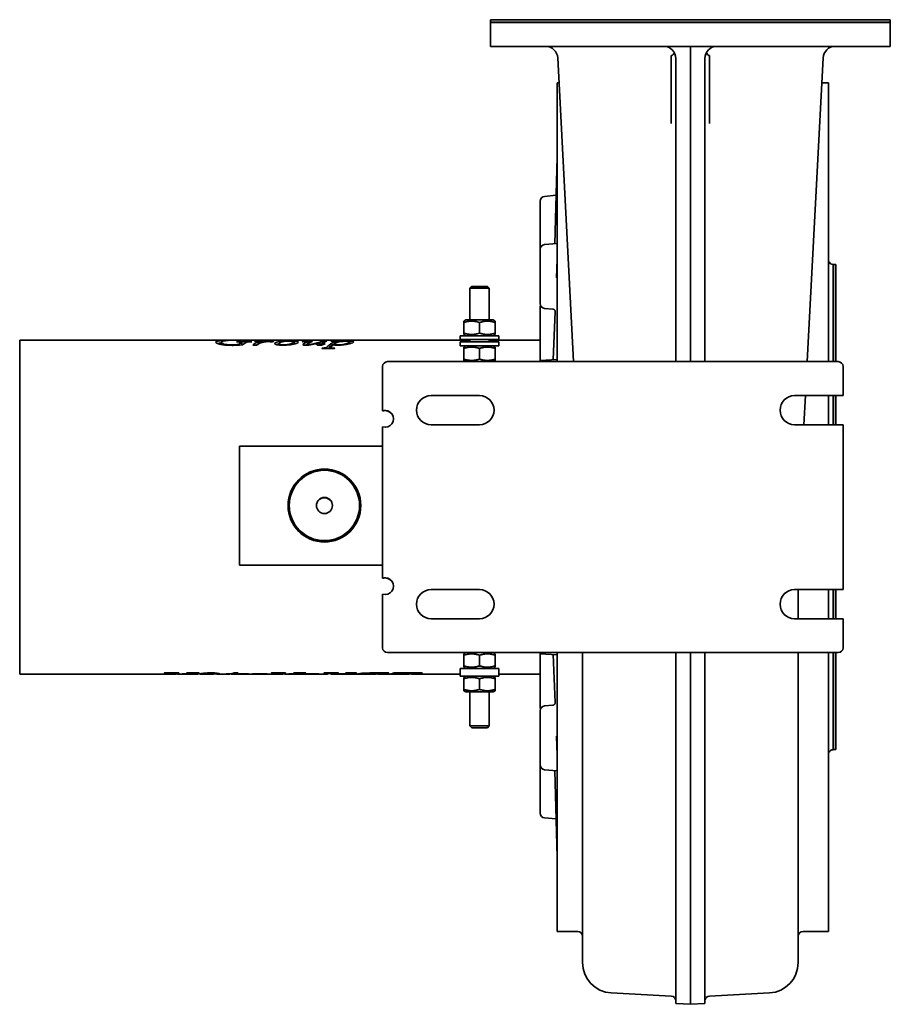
# Model space of a CAD drawing. Header units: millimetres. Extents: x 240 to 600, y 94 to 500.
import ezdxf

# ---------------------------------------------------------------- set-up
doc = ezdxf.new("R2010")
doc.units = ezdxf.units.MM
doc.header["$LTSCALE"] = 2
doc.layers.add('Krawędzie widoczne(ISO)', color=7, linetype='Continuous', lineweight=35, true_color=0x262659)

msp = doc.modelspace()

# ---------------------------------------------------------------- linework, layer by layer
at = {"layer": 'Krawędzie widoczne(ISO)'}
for p, q in [((599.62, 500), (434.62, 500)), ((434.62, 500), (434.62, 499)), ((599.62, 500), (599.62, 499)), ((434.72, 499), (434.62, 498.9)), ((599.62, 499), (434.62, 499)), ((599.62, 498.9), (434.62, 498.9)), ((434.62, 489), (434.62, 498.9)), ((599.52, 499), (599.62, 498.9)), ((599.62, 489), (599.62, 498.9)), ((434.62, 489), (517.12, 489)), ((599.62, 489), (517.12, 489)), ((517.12, 467.43), (517.12, 489)), ((468.94, 359), (462.37, 484.26)), ((509.23, 485.28), (509.23, 457.23)), ((511.12, 484), (511.12, 467.56)), ((523.12, 484), (523.12, 467.56)), ((525.02, 485.27), (525.02, 457.23)), ((565.31, 359), (571.88, 484.26)), ((462.12, 359), (462.12, 474)), ((462.12, 474), (462.91, 474)), ((571.34, 474), (574.12, 474)), ((574.12, 474), (574.12, 359)), ((511.12, 467.56), (511.12, 460.5)), ((517.12, 460.37), (517.12, 467.43)), ((523.12, 467.56), (523.12, 460.5)), ((511.12, 460.5), (511.12, 359)), ((517.12, 359), (517.12, 460.37)), ((523.12, 460.5), (523.12, 359)), ((462.11, 443.36), (461.17, 407.63)), ((462.12, 443.97), (462.12, 444)), ((462.12, 443.97), (462.12, 443.97)), ((456.95, 427.16), (461.69, 427.58)), ((455.12, 405.27), (455.12, 425.17)), ((456.95, 407.26), (462.12, 407.71)), ((455.12, 382.93), (455.12, 405.27)), ((462.12, 403.65), (462.12, 403.63)), ((462.11, 401.3), (461.82, 393.51)), ((462.12, 399.39), (462.12, 399.41)), ((462.12, 399.39), (462.12, 399.39)), ((576.03, 399.01), (575.95, 399.02)), ((576.03, 359), (576.03, 399.01)), ((576.12, 398.9), (576.03, 399.01)), ((576.12, 399), (576.12, 359)), ((576.12, 399), (577.12, 399)), ((577.12, 399), (577.12, 359)), ((426.89, 390), (426.12, 389.24)), ((426.89, 390), (433.36, 390)), ((433.36, 390), (434.12, 389.24)), ((434.12, 389.24), (426.12, 389.24)), ((426.12, 376.2), (426.12, 389.24)), ((434.12, 376.2), (434.12, 389.24)), ((455.12, 359.5), (455.12, 381.17)), ((456.95, 380.94), (460.41, 380.64)), ((461.31, 379.62), (460.57, 359.79)), ((424.47, 376.2), (423.62, 375.71)), ((423.62, 375.13), (423.62, 375.71)), ((423.62, 370.77), (423.62, 375.13)), ((435.77, 376.2), (424.47, 376.2)), ((430.12, 370.77), (430.12, 375.13)), ((435.77, 376.2), (436.62, 375.71)), ((436.62, 375.71), (436.62, 375.13)), ((436.62, 370.77), (436.62, 375.13)), ((438.12, 369.7), (422.12, 369.7)), ((422.12, 369.7), (422.12, 368.1)), ((423.62, 370.19), (423.62, 370.77)), ((424.47, 369.7), (423.62, 370.19)), ((435.77, 369.7), (436.62, 370.19)), ((436.62, 370.77), (436.62, 370.19)), ((438.12, 369.7), (438.12, 368.1)), ((240.38, 367.85), (240.38, 230.15)), ((426.12, 367.85), (240.38, 367.85)), ((323.53, 366.04), (323.53, 366.95)), ((330.11, 367.17), (329.8, 367.17)), ((329.92, 367.23), (336.15, 367.23)), ((329.92, 367.17), (329.92, 367.23)), ((330.57, 365.81), (330.57, 366.05)), ((331.9, 366.04), (331.9, 367.03)), ((331.9, 366.23), (332.76, 366.23)), ((333.88, 367.77), (333.88, 367.82)), ((334.91, 367.57), (334.51, 367.57)), ((334.6, 367.57), (334.6, 367.67)), ((335.62, 367.84), (336.03, 367.84)), ((335.62, 367.78), (335.62, 367.84)), ((338.24, 365.8), (336.55, 365.8)), ((338.88, 366.37), (338.88, 367.36)), ((339.44, 366.6), (339.44, 366.77)), ((347.39, 365.83), (347.39, 366.36)), ((353.57, 366.25), (353.57, 367.2)), ((358.82, 367.38), (358.82, 367.47)), ((359.02, 365.76), (359.02, 366.14)), ((359.42, 366.46), (359.42, 367.35)), ((364.2, 365.87), (364.2, 366.86)), ((364.7, 365.81), (364.7, 366.08)), ((365.24, 366.54), (365.24, 367.39)), ((365.5, 367.49), (367.18, 367.49)), ((365.5, 366.7), (365.5, 367.49)), ((366.1, 366.16), (366.1, 366.33)), ((368.8, 367.46), (368.8, 367.41)), ((370.03, 365.84), (370.03, 366.08)), ((370.39, 366.35), (370.39, 367.34)), ((371.83, 367.07), (371.83, 367.22)), ((376.48, 366.36), (376.48, 367.18)), ((438.12, 368.1), (422.12, 368.1)), ((438.12, 367.1), (422.12, 367.1)), ((422.12, 367.1), (422.12, 365.5)), ((438.12, 365.5), (422.12, 365.5)), ((424.47, 365.5), (423.62, 365.01)), ((426.12, 367.1), (426.12, 368.1)), ((434.12, 367.1), (434.12, 368.1)), ((455.12, 367.85), (434.12, 367.85)), ((435.77, 365.5), (436.62, 365.01)), ((438.12, 367.1), (438.12, 365.5)), ((370.29, 364.47), (365.08, 364.47)), ((365.19, 364.47), (365.19, 364.59)), ((368.71, 364.47), (368.71, 364.82)), ((423.62, 364.43), (423.62, 365.01)), ((423.62, 364.43), (423.62, 360.07)), ((430.12, 364.43), (430.12, 360.07)), ((436.62, 365.01), (436.62, 364.43)), ((436.62, 364.43), (436.62, 360.07)), ((392.12, 359), (578.12, 359)), ((423.62, 359.49), (423.62, 360.07)), ((424.47, 359), (423.62, 359.49)), ((435.77, 359), (436.62, 359.49)), ((436.62, 360.07), (436.62, 359.49)), ((455.12, 359.5), (462.12, 359.87)), ((455.12, 359), (455.12, 359.5)), ((390.12, 338.77), (390.12, 357)), ((580.12, 357), (580.12, 345)), ((410.12, 345), (430.12, 345)), ((580.12, 345), (560.12, 345)), ((563.95, 333), (564.58, 345)), ((574.12, 345), (574.12, 333)), ((576.03, 333), (576.03, 345)), ((576.12, 345), (576.12, 333)), ((577.12, 345), (577.12, 333)), ((390.12, 338.77), (390.12, 338.69)), ((430.12, 333), (410.12, 333)), ((560.12, 333), (580.12, 333)), ((580.12, 333), (580.12, 265)), ((390.12, 269.77), (390.12, 332.06)), ((331.12, 324.08), (331.12, 320.11)), ((390.12, 324.08), (331.12, 324.08)), ((331.12, 279.11), (331.12, 320.11)), ((351.12, 299.69), (351.12, 299.62)), ((381.12, 299.69), (381.12, 299.62)), ((331.12, 279.11), (331.12, 275.08)), ((331.12, 275.01), (331.12, 275.08)), ((331.12, 275.01), (390.12, 275.01)), ((390.12, 269.77), (390.12, 269.69)), ((410.12, 265), (430.12, 265)), ((580.12, 265), (560.12, 265)), ((561.62, 253), (561.62, 265)), ((574.12, 265), (574.12, 253)), ((576.03, 253), (576.03, 265)), ((576.12, 265), (576.12, 253)), ((577.12, 265), (577.12, 253)), ((390.12, 241), (390.12, 263.06)), ((430.12, 253), (410.12, 253)), ((560.12, 253), (580.12, 253)), ((580.12, 253), (580.12, 241)), ((578.12, 239), (392.12, 239)), ((424.47, 239), (423.62, 238.51)), ((423.62, 237.93), (423.62, 238.51)), ((423.62, 237.93), (423.62, 233.57)), ((430.12, 237.93), (430.12, 233.57)), ((435.77, 239), (436.62, 238.51)), ((436.62, 238.51), (436.62, 237.93)), ((436.62, 237.93), (436.62, 233.57)), ((455.12, 238.5), (455.12, 239)), ((455.12, 216.83), (455.12, 238.5)), ((455.12, 238.5), (462.12, 238.14)), ((460.57, 238.22), (461.31, 218.38)), ((462.12, 124), (462.12, 239)), ((472.62, 146.77), (472.62, 239)), ((511.12, 239), (511.12, 132.97)), ((517.12, 239), (517.12, 132.71)), ((523.12, 239), (523.12, 132.97)), ((561.62, 146.77), (561.62, 239)), ((574.12, 239), (574.12, 124)), ((576.03, 198.99), (576.03, 239)), ((576.12, 239), (576.12, 199)), ((577.12, 239), (577.12, 199)), ((438.12, 232.5), (422.12, 232.5)), ((422.12, 232.5), (422.12, 229.3)), ((423.62, 232.99), (423.62, 233.57)), ((424.47, 232.5), (423.62, 232.99)), ((435.77, 232.5), (436.62, 232.99)), ((436.62, 233.57), (436.62, 232.99)), ((438.12, 232.5), (438.12, 229.3)), ((304.07, 230.15), (240.38, 230.15)), ((300.18, 230.63), (306.06, 230.63)), ((302.47, 230.63), (302.47, 230.4)), ((304.13, 230.63), (304.13, 230.15)), ((304.33, 230.63), (304.33, 230.48)), ((304.38, 230.45), (304.38, 230.16)), ((305.93, 230.18), (305.93, 230.16)), ((305.94, 230.63), (305.94, 230.58)), ((313.19, 230.15), (306.15, 230.15)), ((309.38, 230.63), (314.37, 230.63)), ((310.2, 230.63), (310.2, 230.56)), ((310.54, 230.63), (310.54, 230.5)), ((312.7, 230.63), (312.7, 230.53)), ((314.25, 230.63), (314.25, 230.58)), ((314.65, 230.29), (314.65, 230.28)), ((320.34, 230.15), (315.2, 230.15)), ((318.32, 230.64), (318.32, 230.56)), ((321.19, 230.59), (321.19, 230.38)), ((326.5, 230.15), (322.4, 230.15)), ((327.35, 230.22), (325.56, 230.22)), ((325.96, 230.29), (327.74, 230.29)), ((327.35, 230.29), (327.35, 230.22)), ((330.69, 230.15), (328.12, 230.15)), ((328.91, 230.66), (330.54, 230.66)), ((328.97, 230.66), (328.97, 230.22)), ((333.4, 230.22), (328.97, 230.22)), ((329.37, 230.66), (329.37, 230.29)), ((329.37, 230.29), (334.81, 230.29)), ((348.13, 230.15), (331.77, 230.15)), ((333.4, 230.29), (333.4, 230.22)), ((334.35, 230.29), (334.35, 230.21)), ((342.02, 230.19), (336.28, 230.19)), ((336.74, 230.26), (342.47, 230.26)), ((342.02, 230.26), (342.02, 230.19)), ((344.24, 230.63), (350.12, 230.63)), ((346.53, 230.63), (346.53, 230.4)), ((348.18, 230.63), (348.18, 230.15)), ((348.39, 230.63), (348.39, 230.48)), ((348.44, 230.45), (348.44, 230.16)), ((349.98, 230.18), (349.98, 230.16)), ((350, 230.63), (350, 230.58)), ((367.28, 230.15), (350.2, 230.15)), ((353.44, 230.63), (358.43, 230.63)), ((354.26, 230.63), (354.26, 230.56)), ((354.59, 230.63), (354.59, 230.5)), ((356.76, 230.63), (356.76, 230.53)), ((363.4, 230.19), (357.67, 230.19)), ((358.12, 230.26), (363.86, 230.26)), ((358.31, 230.63), (358.31, 230.58)), ((363.4, 230.26), (363.4, 230.19)), ((366.01, 230.63), (371.92, 230.63)), ((367.68, 230.63), (367.68, 230.51)), ((367.84, 230.63), (367.84, 230.45)), ((368.81, 230.63), (368.81, 230.25)), ((371.46, 230.15), (369.16, 230.15)), ((369.38, 230.63), (369.38, 230.19)), ((373.17, 230.19), (369.38, 230.19)), ((369.46, 230.63), (369.46, 230.22)), ((369.46, 230.22), (373.77, 230.22)), ((369.87, 230.63), (369.87, 230.48)), ((370.38, 230.63), (370.38, 230.55)), ((371.8, 230.58), (371.55, 230.58)), ((371.8, 230.63), (371.8, 230.58)), ((382.39, 230.15), (372.35, 230.15)), ((373.17, 230.22), (373.17, 230.19)), ((374.96, 230.63), (379.41, 230.63)), ((376.07, 230.63), (376.07, 230.49)), ((379.29, 230.63), (379.29, 230.58)), ((382.32, 230.53), (382.32, 230.24)), ((382.96, 230.17), (382.96, 230.15)), ((386.58, 230.15), (386.58, 230.15)), ((387.15, 230.63), (392.64, 230.63)), ((395.84, 230.15), (388.53, 230.15)), ((388.7, 230.63), (388.7, 230.52)), ((390.69, 230.63), (390.69, 230.51)), ((391.33, 230.63), (391.33, 230.56)), ((392.51, 230.63), (392.51, 230.58)), ((393.88, 230.26), (393.48, 230.26)), ((393.88, 230.34), (393.88, 230.26)), ((394.9, 230.63), (406.48, 230.63)), ((396.72, 230.22), (397.17, 230.22)), ((396.97, 230.22), (396.97, 230.18)), ((400.36, 230.15), (398.93, 230.15)), ((399.11, 230.15), (400.58, 230.15)), ((401.04, 230.54), (399.68, 230.54)), ((400.36, 230.15), (400.36, 230.15)), ((402.28, 230.63), (402.28, 230.48)), ((422.12, 230.15), (402.36, 230.15)), ((404.53, 230.63), (404.53, 230.51)), ((406.33, 230.63), (406.33, 230.58)), ((438.12, 229.3), (422.12, 229.3)), ((424.47, 229.3), (423.62, 228.81)), ((423.62, 228.23), (423.62, 228.81)), ((423.62, 228.23), (423.62, 223.87)), ((430.12, 228.23), (430.12, 223.87)), ((435.77, 229.3), (436.62, 228.81)), ((436.62, 228.81), (436.62, 228.23)), ((436.62, 228.23), (436.62, 223.87)), ((455.12, 230.15), (438.12, 230.15)), ((423.62, 223.29), (423.62, 223.87)), ((436.62, 223.87), (436.62, 223.29)), ((424.47, 222.8), (423.62, 223.29)), ((424.47, 222.8), (435.77, 222.8)), ((426.12, 222.8), (426.12, 208.77)), ((434.12, 222.8), (434.12, 208.77)), ((435.77, 222.8), (436.62, 223.29)), ((456.95, 217.06), (460.41, 217.36)), ((455.12, 192.73), (455.12, 215.07)), ((426.12, 208.77), (434.12, 208.77)), ((426.89, 208), (426.12, 208.77)), ((433.36, 208), (426.89, 208)), ((433.36, 208), (434.12, 208.77)), ((461.82, 204.49), (462.11, 196.7)), ((576.03, 198.99), (575.95, 198.99)), ((576.12, 199.1), (576.03, 198.99)), ((576.12, 199), (577.12, 199)), ((462.12, 198.59), (462.12, 198.61)), ((462.12, 198.61), (462.12, 198.61)), ((455.12, 172.83), (455.12, 192.73)), ((462.12, 194.37), (462.12, 194.35)), ((456.95, 190.74), (462.12, 190.29)), ((461.17, 190.37), (462.11, 154.65)), ((456.95, 170.84), (461.69, 170.43)), ((462.12, 154.03), (462.12, 154.03)), ((462.12, 154), (462.12, 154.03)), ((472.62, 112.96), (472.62, 146.77)), ((561.62, 112.96), (561.62, 146.77)), ((511.12, 132.97), (511.12, 96.24)), ((517.12, 132.71), (517.12, 95.93)), ((523.12, 132.97), (523.12, 96.24)), ((462.12, 124), (470.62, 124)), ((563.62, 124), (574.12, 124)), ((472.62, 111.19), (472.62, 112.96)), ((561.62, 111.19), (561.62, 112.96)), ((484.47, 98.71), (509.23, 97.41)), ((549.78, 98.71), (525.02, 97.41)), ((511.12, 96.24), (511.12, 94.31)), ((511.12, 94.31), (517.12, 94)), ((517.12, 95.93), (517.12, 94)), ((523.12, 94.31), (517.12, 94)), ((523.12, 96.24), (523.12, 94.31))]:
    msp.add_line(p, q, dxfattribs=at)
for centre, radius, start, end in [((457.38, 484), 5, 3, 90), ((506.12, 484), 5, 0, 90), ((528.12, 484), 5, 90, 180), ((576.87, 484), 5, 90, 177), ((457.12, 425.17), 2, 95, 180), ((457.12, 405.27), 2, 95, 180), ((576.12, 401.01), 2, 180, 189.1251), ((576.12, 401.01), 2, 207.3441, 265), ((457.12, 382.93), 2, 180, 265), ((457.12, 381.17), 2, 153.8112, 180), ((392.12, 357), 2, 90, 180), ((578.12, 357), 2, 0, 90), ((410.12, 339), 6, 90, 270), ((430.12, 339), 6, 270, 90), ((560.12, 339), 6, 90, 270), ((410.12, 259), 6, 90, 270), ((430.12, 259), 6, 270, 90), ((560.12, 259), 6, 90, 270), ((392.12, 241), 2, 180, 270), ((578.12, 241), 2, 270, 0), ((457.12, 215.07), 2, 95, 180), ((457.12, 216.83), 2, 180, 206.1888), ((576.12, 196.99), 2, 95, 152.6559), ((576.12, 196.99), 2, 170.8749, 180), ((457.12, 192.73), 2, 180, 265), ((457.12, 172.83), 2, 180, 265), ((470.62, 122), 2, 0, 90), ((563.62, 122), 2, 90, 180), ((485.12, 111.19), 12.5, 180, 267), ((549.12, 111.19), 12.5, 273, 0), ((509.12, 95.41), 2, 0, 87), ((525.12, 95.41), 2, 93, 180)]:
    msp.add_arc(centre, radius, start, end, dxfattribs=at)
for centre, major_axis, ratio, start_param, end_param in [((458.23, 296.24), (-2.76, -148.87), 0.01851, 2.371932, 2.376865), ((458.23, 296.24), (-2.76, -148.87), 0.01851, 2.336553, 2.341491), ((391.12, 335.42), (0, 3.5), 0.999969, 2.851841, 6.572937), ((391.12, 335.32), (-2.29, 2.65), 0.999793, 4.014556, 5.297641), ((366.12, 299.57), (3.32, 0), 0.999969, 0.017642, 3.123951), ((366.12, 299.62), (15, 0), 0.999969, 3.141593, 6.283185), ((391.12, 266.42), (0, 3.5), 0.999969, 2.851841, 6.572937), ((391.12, 266.32), (-2.29, 2.65), 0.999793, 4.014556, 5.297641), ((458.23, 301.76), (2.76, -148.87), 0.01851, 0.800107, 0.80504), ((458.23, 301.76), (2.76, -148.87), 0.01851, 0.764728, 0.769666)]:
    msp.add_ellipse(centre, major_axis=major_axis, ratio=ratio, start_param=start_param, end_param=end_param, dxfattribs=at)
for major_axis in [(-15, 0), (-14.5, 0), (3.32, 0)]:
    msp.add_ellipse((366.12, 299.69), major_axis=major_axis, ratio=0.999969, dxfattribs=at)
for points, knots in [([(510.54, 486.35), (510.44, 486.19), (510.33, 486.02), (510.09, 485.71), (509.97, 485.57), (509.74, 485.37), (509.65, 485.32), (509.53, 485.28), (509.49, 485.27), (509.44, 485.26), (509.43, 485.26), (509.41, 485.25), (509.4, 485.25), (509.39, 485.25), (509.38, 485.25), (509.37, 485.25), (509.37, 485.25), (509.35, 485.25), (509.35, 485.25), (509.32, 485.26), (509.31, 485.26), (509.27, 485.26), (509.25, 485.27), (509.23, 485.28)], [-0.1182487, -0.1182487, -0.1182487, -0.1182487, -0.0891701, -0.0891701, -0.0609947, -0.0609947, -0.0351247, -0.0351247, -0.0231741, -0.0231741, -0.0195251, -0.0195251, -0.017168, -0.017168, -0.015275, -0.015275, -0.0134961, -0.0134961, -0.0113803, -0.0113803, -0.0069284, -0.0069284, -0.0001181, -0.0001181, -0.0001181, -0.0001181]), ([(525.02, 485.27), (525, 485.26), (524.98, 485.26), (524.94, 485.25), (524.93, 485.25), (524.9, 485.25), (524.9, 485.25), (524.88, 485.25), (524.88, 485.25), (524.87, 485.25), (524.86, 485.25), (524.85, 485.25), (524.84, 485.25), (524.82, 485.25), (524.81, 485.25), (524.75, 485.26), (524.71, 485.27), (524.55, 485.34), (524.44, 485.42), (524.12, 485.73), (523.91, 486.02), (523.71, 486.35)], [-0.2649408, -0.2649408, -0.2649408, -0.2649408, -0.2529602, -0.2529602, -0.2447931, -0.2447931, -0.2408866, -0.2408866, -0.2376466, -0.2376466, -0.2345628, -0.2345628, -0.2305277, -0.2305277, -0.2234459, -0.2234459, -0.1994955, -0.1994955, -0.1290293, -0.1290293, -0.0002369, -0.0002369, -0.0002369, -0.0002369]), ([(462.12, 443.97), (462.12, 443.95), (462.12, 443.92), (462.12, 443.77), (462.12, 443.63), (462.11, 443.36), (462.11, 443.36), (462.11, 443.36)], [0.0347737, 0.0347737, 0.0347737, 0.0347737, 0.0981577, 0.0981577, 0.1944708, 0.1944708, 0.1950979, 0.1950979, 0.1950979, 0.1950979]), ([(462.11, 401.25), (462.11, 401.26), (462.11, 401.26), (462.11, 401.65), (462.12, 401.99), (462.12, 402.67), (462.12, 402.95), (462.12, 403.12)], [-0.0008922, -0.0008922, -0.0008922, -0.0008922, 0, 0, 0.1185305, 0.1185305, 0.2955443, 0.2955443, 0.2955443, 0.2955443]), ([(462.12, 399.92), (462.12, 400.18), (462.12, 400.39), (462.12, 400.77), (462.11, 400.85), (462.11, 400.9), (462.11, 400.9), (462.11, 400.9)], [0, 0, 0, 0, 0.1073321, 0.1073321, 0.2416551, 0.2416551, 0.2432176, 0.2432176, 0.2432176, 0.2432176]), ([(461.31, 379.62), (461.31, 379.71), (461.3, 379.81), (461.25, 379.99), (461.21, 380.09), (461.1, 380.27), (461.03, 380.35), (460.87, 380.48), (460.78, 380.54), (460.64, 380.59), (460.59, 380.61), (460.5, 380.63), (460.45, 380.64), (460.41, 380.64)], [0, 0, 0, 0, 0.0290171, 0.0290171, 0.0599745, 0.0599745, 0.0937959, 0.0937959, 0.1267596, 0.1267596, 0.1436265, 0.1436265, 0.1614169, 0.1614169, 0.1614169, 0.1614169]), ([(321.3, 366.97), (321.3, 367.18), (321.57, 367.34), (322.11, 367.46), (322.65, 367.59), (323.33, 367.66), (324.15, 367.71), (324.97, 367.77), (325.85, 367.79), (326.81, 367.81)], [0, 0, 0, 0, 1, 1, 1, 2, 2, 2, 3, 3, 3, 3]), ([(328.01, 365.72), (326.43, 365.72), (325.16, 365.8), (324.18, 365.93), (323.19, 366.07), (322.47, 366.25), (322, 366.45), (321.53, 366.64), (321.3, 366.82), (321.3, 366.97)], [0, 0, 0, 0, 1, 1, 1, 2, 2, 2, 3, 3, 3, 3]), ([(322.01, 366.44), (322.04, 366.45), (322.07, 366.46), (322.11, 366.47), (322.51, 366.56), (322.98, 366.62), (323.53, 366.67)], [0.9342007, 0.9342007, 0.9342007, 0.9342007, 1, 1, 1, 1.7330649, 1.7330649, 1.7330649, 1.7330649]), ([(323.53, 366.95), (323.53, 366.72), (323.89, 366.49), (324.62, 366.27), (325.34, 366.05), (326.47, 365.93), (327.99, 365.93)], [0, 0, 0, 0, 1, 1, 1, 2, 2, 2, 2]), ([(327.99, 365.93), (328.36, 365.93), (328.72, 365.94), (329.05, 365.95), (329.39, 365.97), (329.89, 366), (330.57, 366.05)], [0, 0, 0, 0, 1, 1, 1, 2, 2, 2, 2]), ([(332.42, 365.98), (331.41, 365.88), (330.59, 365.81), (329.97, 365.77), (329.35, 365.74), (328.7, 365.72), (328.01, 365.72)], [0, 0, 0, 0, 1, 1, 1, 2, 2, 2, 2]), ([(334.6, 367.67), (334.6, 367.72), (334.28, 367.76), (333.64, 367.78), (332.99, 367.81), (332.1, 367.82), (330.96, 367.82)], [0, 0, 0, 0, 1, 1, 1, 2, 2, 2, 2]), ([(336.04, 367.17), (335.47, 367.17), (335.05, 367.16), (334.79, 367.14), (334.54, 367.12), (334.31, 367.09), (334.13, 367.04)], [0, 0, 0, 0, 1, 1, 1, 2, 2, 2, 2]), ([(334.65, 367.82), (334.83, 367.82), (334.99, 367.82), (335.12, 367.82), (335.25, 367.82), (335.42, 367.83), (335.62, 367.84)], [0, 0, 0, 0, 1, 1, 1, 2, 2, 2, 2]), ([(344.11, 367.19), (343.94, 367.19), (343.8, 367.2), (343.68, 367.21), (343.56, 367.23), (343.48, 367.25), (343.45, 367.28)], [0, 0, 0, 0, 1, 1, 1, 2, 2, 2, 2]), ([(344.46, 367.51), (344.7, 367.51), (344.9, 367.51), (345.04, 367.49), (345.18, 367.48), (345.25, 367.46), (345.25, 367.43)], [0, 0, 0, 0, 1, 1, 1, 2, 2, 2, 2]), ([(345.57, 366.51), (345.57, 366.72), (345.88, 366.91), (346.51, 367.07), (347.13, 367.24), (347.97, 367.34), (349.01, 367.41), (350.05, 367.49), (351.06, 367.51), (352.03, 367.51)], [0, 0, 0, 0, 1, 1, 1, 2, 2, 2, 3, 3, 3, 3]), ([(349, 365.74), (347.99, 365.74), (347.17, 365.82), (346.53, 365.97), (345.89, 366.12), (345.57, 366.31), (345.57, 366.51)], [0, 0, 0, 0, 1, 1, 1, 2, 2, 2, 2]), ([(346.31, 366.03), (346.37, 366.05), (346.44, 366.07), (346.51, 366.09), (346.77, 366.15), (347.06, 366.21), (347.39, 366.26)], [0.8857878, 0.8857878, 0.8857878, 0.8857878, 1, 1, 1, 1.4110104, 1.4110104, 1.4110104, 1.4110104]), ([(351.76, 367.46), (350.67, 367.46), (349.67, 367.38), (348.76, 367.17), (347.84, 366.95), (347.39, 366.68), (347.39, 366.36)], [0, 0, 0, 0, 1, 1, 1, 2, 2, 2, 2]), ([(347.39, 366.36), (347.39, 366.22), (347.56, 366.1), (347.92, 366.01), (348.27, 365.92), (348.72, 365.88), (349.26, 365.88)], [0, 0, 0, 0, 1, 1, 1, 2, 2, 2, 2]), ([(355.39, 367.09), (355.39, 366.92), (355.09, 366.73), (354.51, 366.52), (353.92, 366.31), (353.1, 366.12), (352.06, 365.97), (351.01, 365.82), (349.99, 365.74), (349, 365.74)], [0, 0, 0, 0, 1, 1, 1, 2, 2, 2, 3, 3, 3, 3]), ([(349.26, 365.88), (350.31, 365.88), (351.29, 366.07), (352.2, 366.39), (353.12, 366.7), (353.57, 366.98), (353.57, 367.2)], [0, 0, 0, 0, 1, 1, 1, 2, 2, 2, 2]), ([(353.57, 367.2), (353.57, 367.29), (353.41, 367.35), (353.07, 367.39), (352.74, 367.44), (352.3, 367.46), (351.76, 367.46)], [0, 0, 0, 0, 1, 1, 1, 2, 2, 2, 2]), ([(352.03, 367.51), (353.01, 367.51), (353.82, 367.49), (354.44, 367.41), (355.07, 367.34), (355.39, 367.24), (355.39, 367.09)], [0, 0, 0, 0, 1, 1, 1, 2, 2, 2, 2]), ([(359.06, 367.38), (358.88, 367.38), (358.69, 367.38), (358.51, 367.36), (358.32, 367.35), (357.9, 367.3), (357.25, 367.21)], [0, 0, 0, 0, 1, 1, 1, 2, 2, 2, 2]), ([(358.51, 365.74), (358.16, 365.74), (357.87, 365.77), (357.63, 365.83), (357.38, 365.88), (357.26, 365.95), (357.26, 366.04)], [0, 0, 0, 0, 1, 1, 1, 2, 2, 2, 2]), ([(364.2, 366.86), (362.9, 366.51), (361.81, 366.19), (360.93, 366.01), (360.06, 365.84), (359.25, 365.74), (358.51, 365.74)], [0, 0, 0, 0, 1, 1, 1, 2, 2, 2, 2]), ([(359.02, 366.14), (359.02, 366.11), (359.06, 366.08), (359.16, 366.06), (359.25, 366.04), (359.38, 366.04), (359.54, 366.04)], [0, 0, 0, 0, 1, 1, 1, 2, 2, 2, 2]), ([(359.42, 367.35), (359.42, 367.36), (359.38, 367.36), (359.31, 367.37), (359.24, 367.38), (359.15, 367.38), (359.06, 367.38)], [0, 0, 0, 0, 1, 1, 1, 2, 2, 2, 2]), ([(359.54, 366.04), (359.8, 366.04), (360.13, 366.06), (360.54, 366.12), (360.94, 366.17), (361.49, 366.29), (362.17, 366.46), (362.84, 366.63), (363.4, 366.77), (363.84, 366.89), (364.29, 367.02), (364.75, 367.2), (365.24, 367.39)], [0, 0, 0, 0, 1, 1, 1, 2, 2, 2, 3, 3, 3, 4, 4, 4, 4]), ([(360.24, 367.51), (360.54, 367.51), (360.78, 367.5), (360.96, 367.48), (361.15, 367.46), (361.25, 367.43), (361.25, 367.4)], [0, 0, 0, 0, 1, 1, 1, 2, 2, 2, 2]), ([(363.83, 365.74), (363.59, 365.74), (363.39, 365.76), (363.24, 365.8), (363.09, 365.84), (363.01, 365.89), (363.01, 365.95)], [0, 0, 0, 0, 1, 1, 1, 2, 2, 2, 2]), ([(364.7, 366.08), (364.7, 366.05), (364.72, 366.03), (364.76, 366.02), (364.79, 366.01), (364.85, 366), (364.91, 366)], [0, 0, 0, 0, 1, 1, 1, 2, 2, 2, 2]), ([(364.91, 366), (365.01, 366), (365.11, 366.01), (365.23, 366.04), (365.34, 366.06), (365.63, 366.16), (366.1, 366.33)], [0, 0, 0, 0, 1, 1, 1, 2, 2, 2, 2]), ([(370.39, 367.34), (370.39, 367.37), (370.33, 367.39), (370.22, 367.4), (370.1, 367.41), (369.93, 367.42), (369.69, 367.42)], [0, 0, 0, 0, 1, 1, 1, 2, 2, 2, 2]), ([(371.71, 365.74), (371.34, 365.74), (371.02, 365.75), (370.73, 365.77), (370.45, 365.79), (370.13, 365.82), (369.78, 365.87)], [0, 0, 0, 0, 1, 1, 1, 2, 2, 2, 2]), ([(375.11, 367.41), (374.3, 367.41), (373.5, 367.37), (372.7, 367.24), (371.91, 367.12), (371.34, 366.96), (370.98, 366.75)], [0, 0, 0, 0, 1, 1, 1, 2, 2, 2, 2]), ([(378.29, 367.18), (378.29, 366.95), (377.63, 366.67), (376.31, 366.31), (374.99, 365.96), (373.46, 365.74), (371.71, 365.74)], [0, 0, 0, 0, 1, 1, 1, 2, 2, 2, 2]), ([(371.83, 367.22), (372.64, 367.34), (373.35, 367.42), (373.98, 367.46), (374.61, 367.5), (375.25, 367.51), (375.92, 367.51)], [0, 0, 0, 0, 1, 1, 1, 2, 2, 2, 2]), ([(371.9, 365.89), (372.29, 365.89), (372.68, 365.92), (373.08, 365.96), (373.48, 366.01), (373.88, 366.09), (374.26, 366.18), (374.65, 366.27), (374.99, 366.37), (375.3, 366.48), (375.6, 366.59), (375.88, 366.71), (376.12, 366.84), (376.36, 366.97), (376.48, 367.08), (376.48, 367.18)], [0, 0, 0, 0, 1, 1, 1, 2, 2, 2, 3, 3, 3, 4, 4, 4, 5, 5, 5, 5]), ([(376.48, 367.18), (376.48, 367.26), (376.34, 367.32), (376.07, 367.36), (375.79, 367.39), (375.47, 367.41), (375.11, 367.41)], [0, 0, 0, 0, 1, 1, 1, 2, 2, 2, 2]), ([(375.92, 367.51), (376.57, 367.51), (377.13, 367.49), (377.59, 367.43), (378.06, 367.38), (378.29, 367.3), (378.29, 367.18)], [0, 0, 0, 0, 1, 1, 1, 2, 2, 2, 2]), ([(365.19, 364.59), (365.88, 364.6), (366.34, 364.64), (366.58, 364.7), (366.82, 364.76), (367.08, 364.93), (367.34, 365.19)], [0, 0, 0, 0, 1, 1, 1, 2, 2, 2, 2]), ([(368.71, 364.82), (368.71, 364.78), (368.75, 364.73), (368.84, 364.7), (368.92, 364.67), (369.06, 364.64), (369.25, 364.62), (369.45, 364.6), (369.83, 364.59), (370.4, 364.59)], [0, 0, 0, 0, 1, 1, 1, 2, 2, 2, 3, 3, 3, 3]), ([(390.12, 338.69), (390.12, 338.69), (390.18, 338.71), (390.39, 338.75), (390.54, 338.79), (390.9, 338.82), (391.13, 338.83), (391.6, 338.8), (391.85, 338.76), (392.07, 338.69)], [0.6480401, 0.6480401, 0.6480401, 0.6480401, 0.7245468, 0.7245468, 0.8010535, 0.8010535, 0.8765725, 0.8765725, 0.9466626, 0.9466626, 0.9466626, 0.9466626]), ([(390.12, 269.69), (390.12, 269.69), (390.18, 269.7), (390.39, 269.75), (390.54, 269.78), (390.9, 269.82), (391.13, 269.83), (391.6, 269.8), (391.85, 269.75), (392.07, 269.69)], [0.6480401, 0.6480401, 0.6480401, 0.6480401, 0.7245468, 0.7245468, 0.8010535, 0.8010535, 0.8765725, 0.8765725, 0.9466626, 0.9466626, 0.9466626, 0.9466626]), ([(302.47, 230.4), (302.3, 230.45), (302.12, 230.48), (301.94, 230.51), (301.77, 230.53), (301.54, 230.54), (301.27, 230.56), (301, 230.57), (300.6, 230.58), (300.06, 230.58)], [0, 0, 0, 0, 1, 1, 1, 2, 2, 2, 3, 3, 3, 3]), ([(313.19, 230.15), (313.31, 230.15), (313.49, 230.16), (313.72, 230.19), (314.19, 230.23), (314.87, 230.32), (315.74, 230.42)], [0.52145, 0.52145, 0.52145, 0.52145, 1, 1, 1, 2, 2, 2, 2]), ([(319.46, 230.66), (320.42, 230.66), (321.23, 230.61), (321.87, 230.52), (322.52, 230.44), (322.84, 230.32), (322.84, 230.24)], [0, 0, 0, 0, 1, 1, 1, 2, 2, 2, 2]), ([(321.19, 230.38), (321.19, 230.45), (321.02, 230.5), (320.68, 230.55), (320.35, 230.59), (319.94, 230.61), (319.47, 230.61)], [0, 0, 0, 0, 1, 1, 1, 2, 2, 2, 2]), ([(346.53, 230.4), (346.36, 230.45), (346.18, 230.48), (346, 230.51), (345.82, 230.53), (345.6, 230.54), (345.33, 230.56), (345.06, 230.57), (344.65, 230.58), (344.11, 230.58)], [0, 0, 0, 0, 1, 1, 1, 2, 2, 2, 3, 3, 3, 3]), ([(367.68, 230.51), (367.54, 230.53), (367.35, 230.55), (367.11, 230.56), (366.87, 230.57), (366.46, 230.58), (365.89, 230.58)], [0, 0, 0, 0, 1, 1, 1, 2, 2, 2, 2]), ([(376.07, 230.49), (376.07, 230.51), (375.98, 230.53), (375.79, 230.55), (375.59, 230.57), (375.28, 230.58), (374.84, 230.58)], [0, 0, 0, 0, 1, 1, 1, 2, 2, 2, 2]), ([(375.29, 230.35), (375.64, 230.38), (375.86, 230.41), (375.95, 230.43), (376.03, 230.45), (376.07, 230.47), (376.07, 230.49)], [0, 0, 0, 0, 1, 1, 1, 2, 2, 2, 2]), ([(379.29, 230.58), (378.74, 230.58), (378.26, 230.56), (377.84, 230.52), (377.42, 230.48), (376.8, 230.41), (375.98, 230.33)], [0, 0, 0, 0, 1, 1, 1, 2, 2, 2, 2]), ([(380.09, 230.23), (380.09, 230.27), (380.29, 230.32), (380.67, 230.37), (381.05, 230.42), (381.55, 230.48), (382.15, 230.51), (382.75, 230.55), (383.47, 230.58), (384.32, 230.6)], [0, 0, 0, 0, 1, 1, 1, 2, 2, 2, 3, 3, 3, 3]), ([(382.96, 230.15), (381.98, 230.15), (381.26, 230.16), (380.79, 230.17), (380.33, 230.18), (380.09, 230.2), (380.09, 230.23)], [0, 0, 0, 0, 1, 1, 1, 2, 2, 2, 2]), ([(386.8, 230.53), (385.62, 230.53), (384.58, 230.5), (383.68, 230.43), (382.78, 230.37), (382.32, 230.29), (382.32, 230.24)], [0, 0, 0, 0, 1, 1, 1, 2, 2, 2, 2]), ([(382.32, 230.24), (382.32, 230.19), (382.61, 230.17), (383.18, 230.16), (383.74, 230.15), (384.66, 230.15), (385.92, 230.15)], [0, 0, 0, 0, 1, 1, 1, 2, 2, 2, 2]), ([(399.68, 230.54), (398.24, 230.54), (397.09, 230.51), (396.22, 230.47), (395.35, 230.42), (394.57, 230.33), (393.88, 230.26)], [0, 0, 0, 0, 1, 1, 1, 2, 2, 2, 2]), ([(398.93, 230.15), (397.93, 230.15), (397.2, 230.15), (396.75, 230.15), (396.55, 230.16), (396.36, 230.16), (396.18, 230.16)], [0, 0, 0, 0, 1, 1, 1, 1.445867, 1.445867, 1.445867, 1.445867]), ([(396.97, 230.18), (396.97, 230.17), (397.03, 230.17), (397.16, 230.16), (397.29, 230.16), (397.46, 230.16), (397.69, 230.16), (397.91, 230.15), (398.39, 230.15), (399.11, 230.15)], [0, 0, 0, 0, 1, 1, 1, 2, 2, 2, 3, 3, 3, 3]), ([(574.13, 226.06), (574.13, 226.06), (574.13, 226.05), (574.12, 226.05), (574.12, 226.05), (574.12, 226.05)], [0.36800526, 0.36800526, 0.36800526, 0.36800526, 0.38126085, 0.38126085, 0.39454822, 0.39454822, 0.39454822, 0.39454822]), ([(460.41, 217.36), (460.45, 217.37), (460.5, 217.38), (460.61, 217.4), (460.66, 217.42), (460.79, 217.47), (460.86, 217.52), (461.01, 217.63), (461.08, 217.71), (461.2, 217.88), (461.24, 217.98), (461.3, 218.18), (461.31, 218.29), (461.31, 218.38)], [0, 0, 0, 0, 0.0191627, 0.0191627, 0.03895, 0.03895, 0.0649913, 0.0649913, 0.0976422, 0.0976422, 0.1308977, 0.1308977, 0.1623405, 0.1623405, 0.1623405, 0.1623405]), ([(462.11, 197.1), (462.11, 197.11), (462.11, 197.11), (462.11, 197.17), (462.12, 197.3), (462.12, 197.66), (462.12, 197.91), (462.12, 198.09)], [-0.0008922, -0.0008922, -0.0008922, -0.0008922, 0, 0, 0.1185305, 0.1185305, 0.2955443, 0.2955443, 0.2955443, 0.2955443]), ([(462.12, 194.88), (462.12, 195.13), (462.12, 195.42), (462.12, 196.14), (462.11, 196.49), (462.11, 196.74), (462.11, 196.75), (462.11, 196.75)], [0, 0, 0, 0, 0.1073321, 0.1073321, 0.241655, 0.241655, 0.2432175, 0.2432175, 0.2432175, 0.2432175]), ([(462.11, 154.65), (462.11, 154.64), (462.11, 154.64), (462.11, 154.41), (462.12, 154.27), (462.12, 154.09), (462.12, 154.05), (462.12, 154.03)], [-0.0008926, -0.0008926, -0.0008926, -0.0008926, 0, 0, 0.1189198, 0.1189198, 0.2208399, 0.2208399, 0.2208399, 0.2208399])]:
    msp.add_open_spline(points, degree=3, knots=knots, dxfattribs=at)
for points in [[(461.82, 393.51), (461.82, 393.51), (461.82, 393.51), (461.82, 393.51)], [(574.12, 371.95), (574.12, 371.95), (574.12, 371.95), (574.12, 371.95)], [(325.28, 367.64), (324.11, 367.5), (323.53, 367.29), (323.53, 366.95)], [(330.96, 367.82), (328.64, 367.82), (326.75, 367.81), (325.28, 367.64)], [(326.81, 367.81), (328.13, 367.83), (329.52, 367.84), (330.96, 367.84)], [(329.8, 367.17), (329.84, 367.19), (329.88, 367.21), (329.92, 367.23)], [(331.61, 367.12), (331.3, 367.15), (330.8, 367.17), (330.11, 367.17)], [(330.57, 366.05), (330.94, 366.34), (331.3, 366.6), (331.66, 366.82)], [(330.96, 367.84), (332.03, 367.84), (333.01, 367.83), (333.88, 367.82)], [(331.9, 367.03), (331.9, 367.07), (331.8, 367.1), (331.61, 367.12)], [(331.66, 366.82), (331.82, 366.91), (331.9, 366.98), (331.9, 367.03)], [(331.79, 365.92), (331.86, 365.97), (331.9, 366.01), (331.9, 366.04)], [(333.53, 366.75), (333.16, 366.53), (332.79, 366.27), (332.42, 365.98)], [(334.13, 367.04), (334, 367.01), (333.8, 366.93), (333.53, 366.75)], [(333.88, 367.82), (334.23, 367.82), (334.49, 367.82), (334.65, 367.82)], [(334.51, 367.57), (334.57, 367.62), (334.6, 367.65), (334.6, 367.67)], [(336.03, 367.84), (335.65, 367.8), (335.28, 367.71), (334.91, 367.57)], [(336.15, 367.23), (336.11, 367.21), (336.07, 367.19), (336.04, 367.17)], [(336.55, 365.8), (337.21, 366.36), (337.87, 366.8), (338.53, 367.13)], [(337.2, 367.45), (338.46, 367.47), (339.73, 367.49), (340.99, 367.51)], [(337.35, 367.41), (337.3, 367.42), (337.25, 367.44), (337.2, 367.45)], [(338.16, 367.42), (338.01, 367.42), (337.74, 367.41), (337.35, 367.41)], [(337.91, 365.8), (338.11, 365.93), (338.32, 366.04), (338.53, 366.14)], [(338.72, 367.4), (338.57, 367.41), (338.39, 367.42), (338.16, 367.42)], [(338.6, 366.13), (338.48, 366.03), (338.36, 365.92), (338.24, 365.8)], [(338.53, 367.13), (338.76, 367.25), (338.88, 367.32), (338.88, 367.36)], [(338.53, 366.14), (338.76, 366.26), (338.88, 366.33), (338.88, 366.37)], [(339.13, 366.45), (338.82, 366.28), (338.64, 366.17), (338.6, 366.13)], [(338.88, 367.36), (338.88, 367.37), (338.83, 367.39), (338.72, 367.4)], [(338.88, 366.49), (338.99, 366.49), (339.1, 366.49), (339.21, 366.49)], [(339.92, 366.76), (339.61, 366.67), (339.35, 366.57), (339.13, 366.45)], [(340.99, 367.51), (340.47, 367.34), (339.96, 367.09), (339.44, 366.77)], [(339.44, 366.77), (340.75, 367.16), (341.93, 367.34), (342.99, 367.44)], [(341.92, 367.2), (341.31, 367.1), (340.64, 366.97), (339.92, 366.76)], [(342.79, 367.32), (342.59, 367.3), (342.3, 367.27), (341.92, 367.2)], [(343.15, 367.33), (343.02, 367.33), (342.9, 367.32), (342.79, 367.32)], [(342.99, 367.44), (343.59, 367.49), (344.08, 367.51), (344.46, 367.51)], [(343.35, 367.32), (343.3, 367.32), (343.23, 367.33), (343.15, 367.33)], [(343.45, 367.28), (343.44, 367.3), (343.4, 367.31), (343.35, 367.32)], [(344.87, 367.26), (344.7, 367.21), (344.45, 367.19), (344.11, 367.19)], [(345.25, 367.43), (345.25, 367.37), (345.13, 367.32), (344.87, 367.26)], [(353.57, 366.49), (353.82, 366.47), (354.05, 366.46), (354.26, 366.44)], [(356.91, 367.24), (357.51, 367.35), (358.15, 367.42), (358.82, 367.47)], [(357.25, 367.21), (357.14, 367.22), (357.02, 367.23), (356.91, 367.24)], [(357.26, 366.04), (357.26, 366.16), (357.46, 366.35), (357.85, 366.57)], [(357.85, 366.57), (358.24, 366.79), (358.62, 366.98), (359, 367.14)], [(358.15, 365.75), (358.44, 365.9), (358.72, 366.04), (359, 366.15)], [(358.82, 367.47), (359.33, 367.5), (359.81, 367.51), (360.24, 367.51)], [(359, 367.14), (359.28, 367.26), (359.42, 367.32), (359.42, 367.35)], [(359, 366.15), (359.01, 366.16), (359.02, 366.16), (359.02, 366.16)], [(359.52, 366.52), (359.18, 366.33), (359.02, 366.2), (359.02, 366.14)], [(359.42, 366.5), (359.45, 366.5), (359.47, 366.5), (359.49, 366.51)], [(360.73, 367.12), (360.33, 366.95), (359.92, 366.75), (359.52, 366.52)], [(361.25, 367.4), (361.25, 367.35), (361.07, 367.27), (360.73, 367.12)], [(363.01, 365.95), (363.01, 366.01), (363.06, 366.09), (363.16, 366.18)], [(363.16, 366.18), (363.28, 366.29), (363.63, 366.55), (364.2, 366.86)], [(364.86, 365.83), (364.51, 365.77), (364.17, 365.74), (363.83, 365.74)], [(363.97, 365.74), (364.04, 365.79), (364.12, 365.83), (364.2, 365.87)], [(364.2, 366.02), (364.4, 366.08), (364.62, 366.16), (364.83, 366.24)], [(365.16, 366.48), (364.85, 366.28), (364.7, 366.14), (364.7, 366.08)], [(366.43, 366.28), (365.92, 366.08), (365.4, 365.93), (364.86, 365.83)], [(367.18, 367.49), (366.5, 367.26), (365.83, 366.92), (365.16, 366.48)], [(365.24, 367.39), (365.33, 367.42), (365.41, 367.46), (365.5, 367.49)], [(366.1, 366.33), (366.21, 366.31), (366.32, 366.29), (366.43, 366.28)], [(367.34, 365.19), (368.27, 366.08), (369.2, 366.75), (370.13, 367.2)], [(367.6, 364.47), (368.44, 365.23), (369.29, 365.81), (370.13, 366.21)], [(368.8, 367.46), (370.05, 367.48), (371.31, 367.5), (372.57, 367.51)], [(369.69, 367.42), (369.48, 367.42), (369.18, 367.41), (368.8, 367.41)], [(369.78, 365.87), (369.5, 365.65), (369.23, 365.4), (368.95, 365.14)], [(370.98, 366.75), (370.66, 366.55), (370.35, 366.33), (370.03, 366.08)], [(370.03, 366.08), (370.49, 365.96), (371.11, 365.89), (371.9, 365.89)], [(370.13, 367.2), (370.3, 367.28), (370.39, 367.33), (370.39, 367.34)], [(370.13, 366.21), (370.23, 366.26), (370.31, 366.29), (370.35, 366.32)], [(370.38, 366.34), (370.39, 366.35), (370.39, 366.35), (370.39, 366.35)], [(370.39, 366.49), (370.46, 366.49), (370.52, 366.49), (370.59, 366.49)], [(372.57, 367.51), (372.32, 367.43), (372.08, 367.33), (371.83, 367.22)], [(376.48, 366.51), (376.64, 366.51), (376.8, 366.5), (376.95, 366.49)], [(365.08, 364.47), (365.12, 364.51), (365.16, 364.55), (365.19, 364.59)], [(368.95, 365.14), (368.79, 364.98), (368.71, 364.87), (368.71, 364.82)], [(370.4, 364.59), (370.36, 364.55), (370.33, 364.51), (370.29, 364.47)], [(300.06, 230.58), (300.1, 230.59), (300.14, 230.61), (300.18, 230.63)], [(303.05, 230.27), (302.94, 230.3), (302.75, 230.33), (302.47, 230.4)], [(304.13, 230.15), (303.77, 230.15), (303.41, 230.19), (303.05, 230.27)], [(304.07, 230.15), (304.09, 230.15), (304.11, 230.15), (304.13, 230.15)], [(304.38, 230.16), (304.3, 230.16), (304.21, 230.16), (304.13, 230.16)], [(304.63, 230.54), (304.43, 230.53), (304.33, 230.51), (304.33, 230.48)], [(304.33, 230.48), (304.33, 230.46), (304.43, 230.42), (304.63, 230.36)], [(305.15, 230.24), (304.9, 230.19), (304.64, 230.17), (304.38, 230.16)], [(305.94, 230.58), (305.34, 230.58), (304.9, 230.56), (304.63, 230.54)], [(304.63, 230.36), (304.98, 230.26), (305.33, 230.2), (305.68, 230.17)], [(305.68, 230.17), (306.85, 230.2), (308.02, 230.26), (309.19, 230.35)], [(310.29, 230.35), (308.84, 230.24), (307.38, 230.17), (305.93, 230.16)], [(305.93, 230.16), (306, 230.15), (306.07, 230.15), (306.15, 230.15)], [(306.06, 230.63), (306.02, 230.61), (305.98, 230.59), (305.94, 230.58)], [(309.19, 230.35), (309.87, 230.4), (310.28, 230.44), (310.41, 230.46)], [(309.27, 230.58), (309.31, 230.59), (309.35, 230.61), (309.38, 230.63)], [(310.2, 230.56), (310.11, 230.57), (309.8, 230.57), (309.27, 230.58)], [(310.54, 230.5), (310.54, 230.52), (310.43, 230.54), (310.2, 230.56)], [(312.7, 230.53), (312.12, 230.5), (311.32, 230.42), (310.29, 230.35)], [(310.41, 230.46), (310.49, 230.48), (310.54, 230.49), (310.54, 230.5)], [(314.25, 230.58), (313.62, 230.57), (313.11, 230.56), (312.7, 230.53)], [(314.37, 230.63), (314.33, 230.61), (314.29, 230.59), (314.25, 230.58)], [(316.14, 230.24), (315.15, 230.08), (314.65, 230.16), (314.65, 230.28)], [(315.74, 230.42), (316.44, 230.5), (317.17, 230.57), (317.93, 230.62)], [(318.32, 230.56), (317.47, 230.47), (316.74, 230.33), (316.14, 230.24)], [(317.93, 230.62), (318.37, 230.64), (318.88, 230.66), (319.46, 230.66)], [(319.47, 230.61), (319.02, 230.61), (318.64, 230.59), (318.32, 230.56)], [(320.34, 230.15), (320.34, 230.15), (320.35, 230.15), (320.35, 230.15)], [(320.35, 230.15), (320.91, 230.15), (321.19, 230.26), (321.19, 230.38)], [(321.87, 230.17), (321.62, 230.19), (321.34, 230.21), (321.03, 230.24)], [(322.84, 230.24), (322.84, 230.15), (322.52, 230.13), (321.87, 230.17)], [(325.56, 230.22), (325.69, 230.23), (325.83, 230.26), (325.96, 230.29)], [(326.5, 230.15), (326.78, 230.15), (327.07, 230.17), (327.35, 230.22)], [(328.97, 230.22), (328.41, 230.13), (327.86, 230.13), (327.31, 230.21)], [(327.74, 230.29), (328.13, 230.37), (328.52, 230.49), (328.91, 230.66)], [(330.54, 230.66), (330.15, 230.49), (329.76, 230.37), (329.37, 230.29)], [(330.69, 230.15), (331.59, 230.15), (332.5, 230.17), (333.4, 230.22)], [(334.35, 230.21), (333.31, 230.16), (332.27, 230.15), (331.23, 230.15)], [(334.81, 230.29), (334.66, 230.25), (334.5, 230.23), (334.35, 230.21)], [(336.28, 230.19), (336.43, 230.21), (336.59, 230.23), (336.74, 230.26)], [(342.47, 230.26), (342.32, 230.23), (342.17, 230.21), (342.02, 230.19)], [(344.11, 230.58), (344.15, 230.59), (344.2, 230.61), (344.24, 230.63)], [(347.1, 230.27), (347, 230.3), (346.81, 230.33), (346.53, 230.4)], [(348.18, 230.15), (347.82, 230.15), (347.46, 230.19), (347.1, 230.27)], [(348.13, 230.15), (348.15, 230.15), (348.16, 230.15), (348.18, 230.15)], [(348.44, 230.16), (348.35, 230.16), (348.27, 230.16), (348.18, 230.16)], [(348.69, 230.54), (348.49, 230.53), (348.39, 230.51), (348.39, 230.48)], [(348.39, 230.48), (348.39, 230.46), (348.49, 230.42), (348.69, 230.36)], [(349.21, 230.24), (348.95, 230.19), (348.7, 230.17), (348.44, 230.16)], [(350, 230.58), (349.39, 230.58), (348.95, 230.56), (348.69, 230.54)], [(348.69, 230.36), (349.04, 230.26), (349.39, 230.2), (349.74, 230.17)], [(349.74, 230.17), (350.91, 230.2), (352.08, 230.26), (353.24, 230.35)], [(354.35, 230.35), (352.89, 230.24), (351.44, 230.17), (349.98, 230.16)], [(349.98, 230.16), (350.06, 230.15), (350.13, 230.15), (350.2, 230.15)], [(350.12, 230.63), (350.08, 230.61), (350.04, 230.59), (350, 230.58)], [(353.24, 230.35), (353.93, 230.4), (354.34, 230.44), (354.47, 230.46)], [(353.33, 230.58), (353.37, 230.59), (353.4, 230.61), (353.44, 230.63)], [(354.26, 230.56), (354.16, 230.57), (353.85, 230.57), (353.33, 230.58)], [(354.59, 230.5), (354.59, 230.52), (354.48, 230.54), (354.26, 230.56)], [(356.76, 230.53), (356.18, 230.5), (355.38, 230.42), (354.35, 230.35)], [(354.47, 230.46), (354.55, 230.48), (354.59, 230.49), (354.59, 230.5)], [(358.31, 230.58), (357.68, 230.57), (357.16, 230.56), (356.76, 230.53)], [(357.67, 230.19), (357.82, 230.21), (357.97, 230.23), (358.12, 230.26)], [(358.43, 230.63), (358.39, 230.61), (358.35, 230.59), (358.31, 230.58)], [(363.86, 230.26), (363.71, 230.23), (363.55, 230.21), (363.4, 230.19)], [(365.89, 230.58), (365.93, 230.59), (365.97, 230.61), (366.01, 230.63)], [(367.28, 230.15), (367.44, 230.15), (367.59, 230.22), (367.75, 230.35)], [(367.84, 230.45), (367.84, 230.47), (367.79, 230.5), (367.68, 230.51)], [(367.75, 230.35), (367.81, 230.39), (367.84, 230.43), (367.84, 230.45)], [(368.81, 230.32), (368.48, 230.35), (368.16, 230.39), (367.83, 230.43)], [(369.38, 230.19), (369.19, 230.12), (369, 230.14), (368.81, 230.25)], [(369.64, 230.34), (369.58, 230.29), (369.52, 230.25), (369.46, 230.22)], [(369.87, 230.48), (369.79, 230.45), (369.71, 230.4), (369.64, 230.34)], [(370.38, 230.55), (370.16, 230.53), (370, 230.51), (369.87, 230.48)], [(371.55, 230.58), (371.07, 230.58), (370.68, 230.57), (370.38, 230.55)], [(371.46, 230.15), (372.03, 230.15), (372.6, 230.17), (373.17, 230.19)], [(371.92, 230.63), (371.88, 230.61), (371.84, 230.59), (371.8, 230.58)], [(375.98, 230.33), (374.62, 230.2), (373.26, 230.14), (371.9, 230.15)], [(373.77, 230.22), (374.28, 230.26), (374.78, 230.3), (375.29, 230.35)], [(374.84, 230.58), (374.88, 230.59), (374.92, 230.61), (374.96, 230.63)], [(379.41, 230.63), (379.37, 230.61), (379.33, 230.59), (379.29, 230.58)], [(382.39, 230.15), (382.57, 230.15), (382.76, 230.15), (382.96, 230.15)], [(385.54, 230.15), (384.5, 230.15), (383.64, 230.15), (382.96, 230.16)], [(384.32, 230.6), (384.93, 230.62), (385.87, 230.63), (387.15, 230.63)], [(386.58, 230.15), (386.1, 230.15), (385.75, 230.15), (385.54, 230.15)], [(385.92, 230.15), (386.16, 230.15), (386.46, 230.15), (386.81, 230.15)], [(388.7, 230.52), (387.89, 230.53), (387.26, 230.53), (386.8, 230.53)], [(386.81, 230.15), (387.44, 230.17), (388.07, 230.29), (388.7, 230.52)], [(390, 230.34), (389.19, 230.13), (388.39, 230.1), (387.59, 230.23)], [(390.69, 230.51), (390.52, 230.48), (390.29, 230.41), (390, 230.34)], [(391.33, 230.56), (391.04, 230.55), (390.83, 230.53), (390.69, 230.51)], [(392.51, 230.58), (391.93, 230.58), (391.54, 230.57), (391.33, 230.56)], [(392.64, 230.63), (392.6, 230.61), (392.55, 230.59), (392.51, 230.58)], [(393.48, 230.26), (393.95, 230.34), (394.42, 230.46), (394.9, 230.63)], [(395.84, 230.15), (396.14, 230.15), (396.43, 230.18), (396.72, 230.22)], [(397.17, 230.22), (397.03, 230.2), (396.97, 230.19), (396.97, 230.18)], [(400.58, 230.15), (401.07, 230.17), (401.56, 230.25), (402.06, 230.4)], [(401.99, 230.53), (401.86, 230.54), (401.54, 230.54), (401.04, 230.54)], [(403.82, 230.34), (403.01, 230.13), (402.19, 230.1), (401.38, 230.24)], [(402.28, 230.48), (402.28, 230.5), (402.18, 230.51), (401.99, 230.53)], [(402.06, 230.4), (402.2, 230.43), (402.28, 230.46), (402.28, 230.48)], [(404.53, 230.51), (404.33, 230.48), (404.09, 230.41), (403.82, 230.34)], [(405.17, 230.56), (404.87, 230.55), (404.66, 230.53), (404.53, 230.51)], [(406.33, 230.58), (405.76, 230.58), (405.37, 230.57), (405.17, 230.56)], [(406.48, 230.63), (406.43, 230.61), (406.38, 230.59), (406.33, 230.58)], [(460.41, 217.36), (460.41, 217.36), (460.41, 217.36), (460.41, 217.36)], [(461.82, 204.49), (461.82, 204.49), (461.82, 204.49), (461.82, 204.5)]]:
    msp.add_open_spline(points, degree=3, dxfattribs=at)
for points in [[(430.12, 375.13), (426.87, 376.21), (423.62, 375.13)], [(436.62, 375.13), (433.37, 376.21), (430.12, 375.13)], [(423.62, 370.77), (426.87, 369.69), (430.12, 370.77)], [(430.12, 370.77), (433.37, 369.69), (436.62, 370.77)], [(430.12, 364.43), (426.87, 365.51), (423.62, 364.43)], [(436.62, 364.43), (433.37, 365.51), (430.12, 364.43)], [(423.62, 360.07), (426.87, 358.99), (430.12, 360.07)], [(430.12, 360.07), (433.37, 358.99), (436.62, 360.07)], [(430.12, 237.93), (426.87, 239.01), (423.62, 237.93)], [(436.62, 237.93), (433.37, 239.01), (430.12, 237.93)], [(423.62, 233.57), (426.87, 232.49), (430.12, 233.57)], [(430.12, 233.57), (433.37, 232.49), (436.62, 233.57)], [(430.12, 228.23), (426.87, 229.31), (423.62, 228.23)], [(436.62, 228.23), (433.37, 229.31), (430.12, 228.23)], [(423.62, 223.87), (426.87, 222.79), (430.12, 223.87)], [(430.12, 223.87), (433.37, 222.79), (436.62, 223.87)]]:
    msp.add_rational_spline(points, [1, 1.15470053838, 1], degree=2, dxfattribs=at)

doc.saveas('drawing.dxf')
